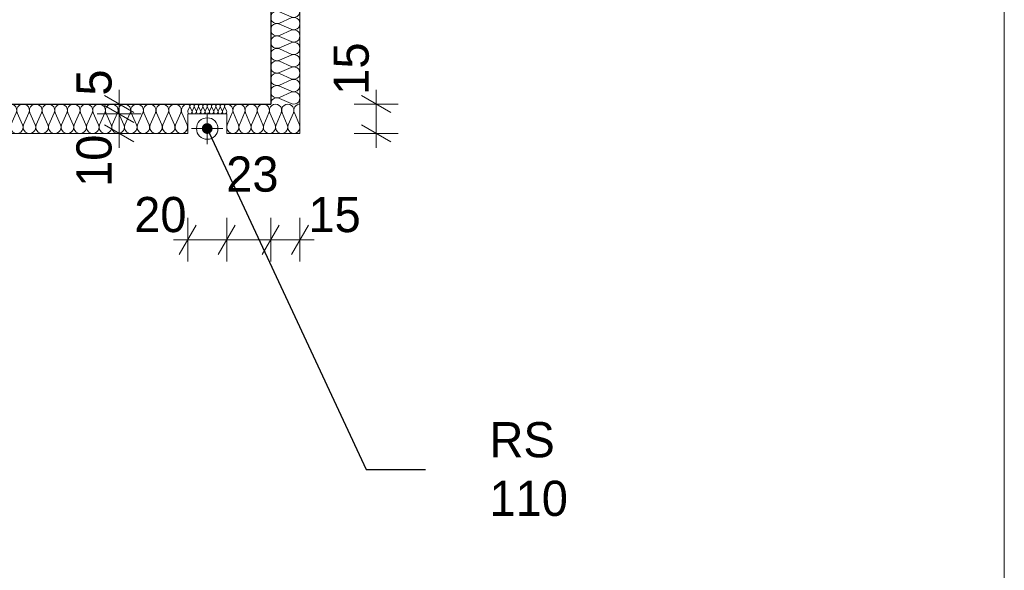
# Model space of a CAD drawing. Extents: x -21260 to 35740, y -2672 to 187028.
# Tile 89 of 120: x 30699 to 35740, y 89081 to 91898. Entities that reach past the tile are written whole.
import ezdxf

# ---------------------------------------------------------------- set-up
doc = ezdxf.new("R2010")
doc.units = 0
doc.header["$MEASUREMENT"] = 0
doc.layers.add('arch izolacje_Nr_Pióra__3', color=7, linetype='Continuous', lineweight=13, true_color=0xff6600)
doc.layers.add('Arch ocieplenie_Nr_Pióra__22', color=7, linetype='Continuous', lineweight=9, true_color=0x7f7f7f)
doc.layers.add('Arch ocieplenie', color=7, linetype='Continuous')
doc.layers.add('Arch wymiary', color=7, linetype='Continuous')
for name, color, linetype, lineweight in [('ARCH TABELA_Nr_Pióra__21', 7, 'Continuous', 13), ('Arch wymiary_Nr_Pióra__5', 7, 'Continuous', 13), ('INWENT ODWODNIENIE_Nr_Pióra__21', 7, 'Continuous', 13), ('INWENT OPISY_Nr_Pióra__21', 7, 'Continuous', 13), ('INWENT.ŚCIANY_Nr_Pióra__1', 7, 'Continuous', 25)]:
    doc.layers.add(name, color=color, linetype=linetype, lineweight=lineweight)
doc.styles.add('GENERATED_STYLE_1', font='txt')
doc.styles.add('GENERATED_STYLE_4', font='txt')
doc.dimstyles.new('GENERATED_STYLE__1', dxfattribs={"dimtxt": 179.999995, "dimasz": 114, "dimexe": 0.18, "dimexo": 0, "dimgap": 0.09, "dimtad": 1, "dimdec": 0, "dimlfac": 0.1, "dimzin": 0, "dimdsep": 46, "dimtxsty": 'GENERATED_STYLE_1', "dimblk": 'ARROWHEAD_2', "dimblk1": 'ARROWHEAD_2', "dimblk2": 'ARROWHEAD_2', "dimcen": 0.09, "dimclrd": 7, "dimclre": 7, "dimclrt": 7, "dimazin": 0, "dimtfac": 1, "dimtdec": 4, "dimtmove": 0, "dimatfit": 3, "dimfxl": 0, "dimtolj": 1, "dimtzin": 0, "dimarcsym": 0})
doc.dimstyles.new('GENERATED_STYLE__2', dxfattribs={"dimtxt": 179.999995, "dimasz": 114, "dimexe": 0.18, "dimexo": 0, "dimgap": 0.09, "dimtad": 1, "dimdec": 0, "dimlfac": 0.1, "dimzin": 0, "dimdsep": 46, "dimtxsty": 'GENERATED_STYLE_1', "dimblk": 'ARROWHEAD_2', "dimblk1": 'ARROWHEAD_2', "dimblk2": 'ARROWHEAD_2', "dimcen": 0.09, "dimclrd": 7, "dimclre": 7, "dimclrt": 7, "dimazin": 0, "dimtfac": 1, "dimtdec": 4, "dimtmove": 2, "dimatfit": 3, "dimfxl": 0, "dimtolj": 1, "dimtzin": 0, "dimarcsym": 0})
doc.dimstyles.new('GENERATED_STYLE__3', dxfattribs={"dimtxt": 179.999995, "dimasz": 114, "dimexe": 0.18, "dimexo": 0, "dimgap": 0.09, "dimtad": 1, "dimtih": 1, "dimtoh": 1, "dimdec": 0, "dimlfac": 0.1, "dimzin": 0, "dimdsep": 46, "dimtxsty": 'GENERATED_STYLE_1', "dimblk": 'ARROWHEAD_2', "dimblk1": 'ARROWHEAD_2', "dimblk2": 'ARROWHEAD_2', "dimcen": 0.09, "dimclrd": 7, "dimclre": 7, "dimclrt": 7, "dimazin": 0, "dimtfac": 1, "dimtdec": 4, "dimtmove": 0, "dimatfit": 3, "dimfxl": 0, "dimtolj": 1, "dimtzin": 0, "dimarcsym": 0})
doc.dimstyles.new('GENERATED_STYLE__6', dxfattribs={"dimtxt": 0.18, "dimasz": 109.44, "dimexe": 0.18, "dimexo": 0.0625, "dimgap": 0.09, "dimtad": 0, "dimtih": 1, "dimtoh": 1, "dimdec": 4, "dimzin": 0, "dimdsep": 46, "dimcen": 0.09, "dimadec": 0, "dimazin": 0, "dimtfac": 1, "dimtdec": 4, "dimtmove": 0, "dimatfit": 3, "dimldrblk": 'ARROWHEAD_11', "dimfxl": 0, "dimtolj": 1, "dimtzin": 0, "dimarcsym": 0})

# ---------------------------------------------------------------- blocks, each defined once
blk = doc.blocks.new('Izolacja cieplna 14_146', base_point=(31984.1, 91465.9))
at = {"layer": 'Arch ocieplenie_Nr_Pióra__22', "linetype": 'Continuous'}
for p, q in [((32028.8, 94416.8), (32089.4, 94443.2)), ((32089.4, 94385.1), (32028.8, 94411.5)), ((32028.8, 94353.4), (32089.4, 94379.8)), ((32089.4, 94321.7), (32028.8, 94348.1)), ((32028.8, 94290), (32089.4, 94316.4)), ((32089.4, 94258.3), (32028.8, 94284.7)), ((32028.8, 94226.6), (32089.4, 94253)), ((32089.4, 94194.9), (32028.8, 94221.3)), ((32028.8, 94163.2), (32089.4, 94189.6)), ((32089.4, 94131.5), (32028.8, 94157.9)), ((32028.8, 94099.8), (32089.4, 94126.2)), ((32089.4, 94068.1), (32028.8, 94094.5)), ((32028.8, 94036.4), (32089.4, 94062.8)), ((32089.4, 94004.7), (32028.8, 94031.1)), ((32028.8, 93973), (32089.4, 93999.4)), ((32089.4, 93941.3), (32028.8, 93967.7)), ((32028.8, 93909.6), (32089.4, 93936)), ((32089.4, 93877.9), (32028.8, 93904.3)), ((32028.8, 93846.2), (32089.4, 93872.6)), ((32089.4, 93814.5), (32028.8, 93840.9)), ((32028.8, 93782.8), (32089.4, 93809.1)), ((32089.4, 93751.1), (32028.8, 93777.4)), ((32028.8, 93719.4), (32089.4, 93745.7)), ((32089.4, 93687.7), (32028.8, 93714)), ((32028.8, 93656), (32089.4, 93682.3)), ((32089.4, 93624.3), (32028.8, 93650.6)), ((32028.8, 93592.6), (32089.4, 93618.9)), ((32089.4, 93560.9), (32028.8, 93587.2)), ((32028.8, 93529.2), (32089.4, 93555.5)), ((32089.4, 93497.5), (32028.8, 93523.8)), ((32028.8, 93465.8), (32089.4, 93492.1)), ((32089.4, 93434), (32028.8, 93460.4)), ((32028.8, 93402.3), (32089.4, 93428.7)), ((32089.4, 93370.6), (32028.8, 93397)), ((32028.8, 93338.9), (32089.4, 93365.3)), ((32089.4, 93307.2), (32028.8, 93333.6)), ((32028.8, 93275.5), (32089.4, 93301.9)), ((32089.4, 93243.8), (32028.8, 93270.2)), ((32028.8, 93212.1), (32089.4, 93238.5)), ((32089.4, 93180.4), (32028.8, 93206.8)), ((32028.8, 93148.7), (32089.4, 93175.1)), ((32089.4, 93117), (32028.8, 93143.4)), ((32028.8, 93085.3), (32089.4, 93111.7)), ((32089.4, 93053.6), (32028.8, 93080)), ((32028.8, 93021.9), (32089.4, 93048.3)), ((32089.4, 92990.2), (32028.8, 93016.6)), ((32028.8, 92958.5), (32089.4, 92984.9)), ((32089.4, 92926.8), (32028.8, 92953.2)), ((32028.8, 92895.1), (32089.4, 92921.5)), ((32089.4, 92863.4), (32028.8, 92889.8)), ((32028.8, 92831.7), (32089.4, 92858.1)), ((32089.4, 92800), (32028.8, 92826.4)), ((32028.8, 92768.3), (32089.4, 92794.7)), ((32089.4, 92736.6), (32028.8, 92763)), ((32028.8, 92704.9), (32089.4, 92731.3)), ((32089.4, 92673.2), (32028.8, 92699.6)), ((32028.8, 92641.5), (32089.4, 92667.9)), ((32089.4, 92609.8), (32028.8, 92636.2)), ((32028.8, 92578.1), (32089.4, 92604.5)), ((32089.4, 92546.4), (32028.8, 92572.8)), ((32028.8, 92514.7), (32089.4, 92541.1)), ((32089.4, 92483), (32028.8, 92509.4)), ((32028.8, 92451.3), (32089.4, 92477.7)), ((32089.4, 92419.6), (32028.8, 92446)), ((32028.8, 92387.9), (32089.4, 92414.3)), ((32089.4, 92356.2), (32028.8, 92382.6)), ((32028.8, 92324.5), (32089.4, 92350.9)), ((32089.4, 92292.8), (32028.8, 92319.1)), ((32028.8, 92261.1), (32089.4, 92287.4)), ((32089.4, 92229.4), (32028.8, 92255.7)), ((32028.8, 92197.7), (32089.4, 92224)), ((32089.4, 92166), (32028.8, 92192.3)), ((32028.8, 92134.3), (32089.4, 92160.6)), ((32089.4, 92102.6), (32028.8, 92128.9)), ((32028.8, 92070.9), (32089.4, 92097.2)), ((32089.4, 92039.2), (32028.8, 92065.5)), ((32028.8, 92007.5), (32089.4, 92033.8)), ((32089.4, 91975.8), (32028.8, 92002.1)), ((32028.8, 91944), (32089.4, 91970.4)), ((32089.4, 91912.3), (32028.8, 91938.7)), ((32028.8, 91880.6), (32089.4, 91907)), ((32089.4, 91848.9), (32028.8, 91875.3)), ((32028.8, 91817.2), (32089.4, 91843.6)), ((32089.4, 91785.5), (32028.8, 91811.9)), ((32028.8, 91753.8), (32089.4, 91780.2)), ((32089.4, 91722.1), (32028.8, 91748.5)), ((32028.8, 91690.4), (32089.4, 91716.8)), ((32089.4, 91658.7), (32028.8, 91685.1)), ((32028.8, 91627), (32089.4, 91653.4)), ((32089.4, 91595.3), (32028.8, 91621.7)), ((32028.8, 91563.6), (32089.4, 91590)), ((32089.4, 91531.9), (32028.8, 91558.3)), ((32028.8, 91500.2), (32089.4, 91526.6)), ((32089.4, 91468.5), (32028.8, 91494.9))]:
    blk.add_line(p, q, dxfattribs=at)
for centre, start_param, end_param in [((32016, 94445.9), 6.283185, 8.266774), ((32102.2, 94414.2), 1.158003, 5.125183), ((32016, 94382.4), 4.299595, 8.266774), ((32102.2, 94350.7), 1.158003, 5.125183), ((32016, 94319), 4.299595, 8.266774), ((32102.2, 94287.3), 1.158003, 5.125183), ((32016, 94255.6), 4.299595, 8.266774), ((32016, 94192.2), 4.299595, 8.266774), ((32102.2, 94223.9), 1.158003, 5.125183), ((32102.2, 94160.5), 1.158003, 5.125183), ((32016, 94128.8), 4.299595, 8.266774), ((32102.2, 94097.1), 1.158003, 5.125183), ((32016, 94065.4), 4.299595, 8.266774), ((32102.2, 94033.7), 1.158003, 5.125183), ((32016, 94002), 4.299595, 8.266774), ((32016, 93938.6), 4.299595, 8.266774), ((32102.2, 93970.3), 1.158003, 5.125183), ((32102.2, 93906.9), 1.158003, 5.125183), ((32016, 93875.2), 4.299595, 8.266774), ((32102.2, 93843.5), 1.158003, 5.125183), ((32016, 93811.8), 4.299595, 8.266774), ((32102.2, 93780.1), 1.158003, 5.125183), ((32016, 93748.4), 4.299595, 8.266774), ((32016, 93685), 4.299595, 8.266774), ((32102.2, 93716.7), 1.158003, 5.125183), ((32102.2, 93653.3), 1.158003, 5.125183), ((32016, 93621.6), 4.299595, 8.266774), ((32102.2, 93589.9), 1.158003, 5.125183), ((32016, 93558.2), 4.299595, 8.266774), ((32102.2, 93526.5), 1.158003, 5.125183), ((32016, 93494.8), 4.299595, 8.266774), ((32016, 93431.4), 4.299595, 8.266774), ((32102.2, 93463.1), 1.158003, 5.125183), ((32102.2, 93399.7), 1.158003, 5.125183), ((32016, 93368), 4.299595, 8.266774), ((32102.2, 93336.3), 1.158003, 5.125183), ((32016, 93304.6), 4.299595, 8.266774), ((32016, 93241.2), 4.299595, 8.266774), ((32102.2, 93272.9), 1.158003, 5.125183), ((32016, 93177.8), 4.299595, 8.266774), ((32102.2, 93209.5), 1.158003, 5.125183), ((32102.2, 93146.1), 1.158003, 5.125183), ((32016, 93114.4), 4.299595, 8.266774), ((32102.2, 93082.7), 1.158003, 5.125183), ((32016, 93051), 4.299595, 8.266774), ((32016, 92987.6), 4.299595, 8.266774), ((32102.2, 93019.3), 1.158003, 5.125183), ((32016, 92924.2), 4.299595, 8.266774), ((32102.2, 92955.9), 1.158003, 5.125183), ((32102.2, 92892.5), 1.158003, 5.125183), ((32016, 92860.7), 4.299595, 8.266774), ((32102.2, 92829), 1.158003, 5.125183), ((32016, 92797.3), 4.299595, 8.266774), ((32016, 92733.9), 4.299595, 8.266774), ((32102.2, 92765.6), 1.158003, 5.125183), ((32016, 92670.5), 4.299595, 8.266774), ((32102.2, 92702.2), 1.158003, 5.125183), ((32102.2, 92638.8), 1.158003, 5.125183), ((32016, 92607.1), 4.299595, 8.266774), ((32102.2, 92575.4), 1.158003, 5.125183), ((32016, 92543.7), 4.299595, 8.266774), ((32016, 92480.3), 4.299595, 8.266774), ((32102.2, 92512), 1.158003, 5.125183), ((32102.2, 92448.6), 1.158003, 5.125183), ((32016, 92416.9), 4.299595, 8.266774), ((32102.2, 92385.2), 1.158003, 5.125183), ((32016, 92353.5), 4.299595, 8.266774), ((32102.2, 92321.8), 1.158003, 5.125183), ((32016, 92290.1), 4.299595, 8.266774), ((32016, 92226.7), 4.299595, 8.266774), ((32102.2, 92258.4), 1.158003, 5.125183), ((32102.2, 92195), 1.158003, 5.125183), ((32016, 92163.3), 4.299595, 8.266774), ((32102.2, 92131.6), 1.158003, 5.125183), ((32016, 92099.9), 4.299595, 8.266774), ((32102.2, 92068.2), 1.158003, 5.125183), ((32016, 92036.5), 4.299595, 8.266774), ((32016, 91973.1), 4.299595, 8.266774), ((32102.2, 92004.8), 1.158003, 5.125183), ((32102.2, 91941.4), 1.158003, 5.125183), ((32016, 91909.7), 4.299595, 8.266774), ((32102.2, 91878), 1.158003, 5.125183), ((32016, 91846.3), 4.299595, 8.266774), ((32102.2, 91814.6), 1.158003, 5.125183), ((32016, 91782.9), 4.299595, 8.266774), ((32016, 91719.5), 4.299595, 8.266774), ((32102.2, 91751.2), 1.158003, 5.125183), ((32102.2, 91687.8), 1.158003, 5.125183), ((32016, 91656.1), 4.299595, 8.266774), ((32102.2, 91624.4), 1.158003, 5.125183), ((32016, 91592.7), 4.299595, 8.266774), ((32102.2, 91561), 1.158003, 5.125183), ((32016, 91529.3), 4.299595, 8.266774), ((32016, 91465.9), 4.299596, 6.283185), ((32102.2, 91497.6), 1.158003, 5.125183)]:
    blk.add_ellipse(centre, major_axis=(-31.9, 0), ratio=0.993744, start_param=start_param, end_param=end_param, dxfattribs=at)
blk = doc.blocks.new('Izolacja cieplna 14_147', base_point=(29874.1, 91465.9))
at = {"layer": 'Arch ocieplenie_Nr_Pióra__22', "linetype": 'Continuous'}
for p, q in [((29876.8, 91360.6), (29903.8, 91421.2)), ((29909.2, 91421.2), (29936.2, 91360.6)), ((29941.6, 91360.6), (29968.6, 91421.2)), ((29974, 91421.2), (30001, 91360.6)), ((30006.4, 91360.6), (30033.4, 91421.2)), ((30038.8, 91421.2), (30065.8, 91360.6)), ((30071.2, 91360.6), (30098.2, 91421.2)), ((30103.6, 91421.2), (30130.6, 91360.6)), ((30136, 91360.6), (30163, 91421.2)), ((30168.4, 91421.2), (30195.4, 91360.6)), ((30200.8, 91360.6), (30227.8, 91421.2)), ((30233.2, 91421.2), (30260.2, 91360.6)), ((30265.6, 91360.6), (30292.6, 91421.2)), ((30298, 91421.2), (30325, 91360.6)), ((30330.4, 91360.6), (30357.4, 91421.2)), ((30362.8, 91421.2), (30389.8, 91360.6)), ((30395.3, 91360.6), (30422.2, 91421.2)), ((30427.7, 91421.2), (30454.6, 91360.6)), ((30460.1, 91360.6), (30487, 91421.2)), ((30492.5, 91421.2), (30519.4, 91360.6)), ((30524.9, 91360.6), (30551.8, 91421.2)), ((30557.3, 91421.2), (30584.2, 91360.6)), ((30589.7, 91360.6), (30616.6, 91421.2)), ((30622.1, 91421.2), (30649, 91360.6)), ((30654.5, 91360.6), (30681.4, 91421.2)), ((30686.9, 91421.2), (30713.8, 91360.6)), ((30719.3, 91360.6), (30746.3, 91421.2)), ((30751.7, 91421.2), (30778.7, 91360.6)), ((30784.1, 91360.6), (30811.1, 91421.2)), ((30816.5, 91421.2), (30843.5, 91360.6)), ((30848.9, 91360.6), (30875.9, 91421.2)), ((30881.3, 91421.2), (30908.3, 91360.6)), ((30913.7, 91360.6), (30940.7, 91421.2)), ((30946.1, 91421.2), (30973.1, 91360.6)), ((30978.5, 91360.6), (31005.5, 91421.2)), ((31010.9, 91421.2), (31037.9, 91360.6)), ((31043.3, 91360.6), (31070.3, 91421.2)), ((31075.7, 91421.2), (31102.7, 91360.6)), ((31108.1, 91360.6), (31135.1, 91421.2)), ((31140.5, 91421.2), (31167.5, 91360.6)), ((31172.9, 91360.6), (31199.9, 91421.2)), ((31205.3, 91421.2), (31232.3, 91360.6)), ((31237.8, 91360.6), (31264.7, 91421.2)), ((31270.2, 91421.2), (31297.1, 91360.6)), ((31302.6, 91360.6), (31329.5, 91421.2)), ((31335, 91421.2), (31361.9, 91360.6)), ((31367.4, 91360.6), (31394.3, 91421.2)), ((31399.8, 91421.2), (31426.7, 91360.6)), ((31432.2, 91360.6), (31459.1, 91421.2)), ((31464.6, 91421.2), (31491.5, 91360.6)), ((31497, 91360.6), (31523.9, 91421.2)), ((31529.4, 91421.2), (31556.3, 91360.6))]:
    blk.add_line(p, q, dxfattribs=at)
for centre, start_param, end_param in [((29874.1, 91434), 5.870392, 7.853982), ((29938.9, 91434), 5.870392, 9.837571), ((30003.7, 91434), 5.870392, 9.837571), ((30068.5, 91434), 5.870392, 9.837571), ((30133.3, 91434), 5.870392, 9.837571), ((30198.1, 91434), 5.870392, 9.837571), ((30262.9, 91434), 5.870392, 9.837571), ((30327.7, 91434), 5.870392, 9.837571), ((30392.5, 91434), 5.870392, 9.837571), ((30457.3, 91434), 5.870392, 9.837571), ((30522.1, 91434), 5.870392, 9.837571), ((30587, 91434), 5.870392, 9.837571), ((30651.8, 91434), 5.870392, 9.837571), ((30716.6, 91434), 5.870392, 9.837571), ((30781.4, 91434), 5.870392, 9.837571), ((30846.2, 91434), 5.870392, 9.837571), ((30911, 91434), 5.870392, 9.837571), ((30975.8, 91434), 5.870392, 9.837571), ((31040.6, 91434), 5.870392, 9.837571), ((31105.4, 91434), 5.870392, 9.837571), ((31170.2, 91434), 5.870392, 9.837571), ((31235, 91434), 5.870392, 9.837571), ((31299.8, 91434), 5.870392, 9.837571), ((31364.6, 91434), 5.870392, 9.837571), ((31429.5, 91434), 5.870392, 9.837571), ((31494.3, 91434), 5.870392, 9.837571), ((31559.1, 91434), 1.570796, 3.554385), ((29906.5, 91347.8), 2.728799, 6.695979), ((29971.3, 91347.8), 2.728799, 6.695979), ((30036.1, 91347.8), 2.728799, 6.695979), ((30100.9, 91347.8), 2.728799, 6.695979), ((30165.7, 91347.8), 2.728799, 6.695979), ((30230.5, 91347.8), 2.728799, 6.695979), ((30295.3, 91347.8), 2.728799, 6.695979), ((30360.1, 91347.8), 2.728799, 6.695979), ((30424.9, 91347.8), 2.728799, 6.695979), ((30489.7, 91347.8), 2.728799, 6.695979), ((30554.5, 91347.8), 2.728799, 6.695979), ((30619.4, 91347.8), 2.728799, 6.695979), ((30684.2, 91347.8), 2.728799, 6.695979), ((30749, 91347.8), 2.728799, 6.695979), ((30813.8, 91347.8), 2.728799, 6.695979), ((30878.6, 91347.8), 2.728799, 6.695979), ((30943.4, 91347.8), 2.728799, 6.695979), ((31008.2, 91347.8), 2.728799, 6.695979), ((31073, 91347.8), 2.728799, 6.695979), ((31137.8, 91347.8), 2.728799, 6.695979), ((31202.6, 91347.8), 2.728799, 6.695979), ((31267.4, 91347.8), 2.728799, 6.695979), ((31332.2, 91347.8), 2.728799, 6.695979), ((31397, 91347.8), 2.728799, 6.695979), ((31461.9, 91347.8), 2.728799, 6.695979), ((31526.7, 91347.8), 2.728799, 6.695979)]:
    blk.add_ellipse(centre, major_axis=(32.4, 0), ratio=0.984504, start_param=start_param, end_param=end_param, dxfattribs=at)
blk = doc.blocks.new('Izolacja cieplna 14_169', base_point=(31759.1, 91465.9))
at = {"layer": 'Arch ocieplenie_Nr_Pióra__22', "linetype": 'Continuous'}
for p, q in [((31569.2, 91451), (31560, 91430.8)), ((31580.4, 91430.8), (31571.1, 91451)), ((31591.5, 91451), (31582.2, 91430.8)), ((31602.6, 91430.8), (31593.3, 91451)), ((31613.7, 91451), (31604.4, 91430.8)), ((31624.8, 91430.8), (31615.6, 91451)), ((31635.9, 91451), (31626.7, 91430.8)), ((31647, 91430.8), (31637.8, 91451)), ((31658.1, 91451), (31648.9, 91430.8)), ((31669.2, 91430.8), (31660, 91451)), ((31680.4, 91451), (31671.1, 91430.8)), ((31691.5, 91430.8), (31682.2, 91451)), ((31702.6, 91451), (31693.3, 91430.8)), ((31713.7, 91430.8), (31704.4, 91451)), ((31724.8, 91451), (31715.6, 91430.8)), ((31735.9, 91430.8), (31726.7, 91451)), ((31747, 91451), (31737.8, 91430.8)), ((31758.1, 91430.8), (31748.9, 91451))]:
    blk.add_line(p, q, dxfattribs=at)
for centre, start_param, end_param in [((31559.1, 91455.2), 2.7288, 4.712389), ((31581.3, 91455.2), 2.7288, 6.695979), ((31603.5, 91455.2), 2.7288, 6.695979), ((31625.7, 91455.2), 2.7288, 6.695979), ((31648, 91455.2), 2.7288, 6.695979), ((31670.2, 91455.2), 2.7288, 6.695979), ((31692.4, 91455.2), 2.7288, 6.695979), ((31714.6, 91455.2), 2.7288, 6.695979), ((31736.8, 91455.2), 2.7288, 6.695979), ((31759.1, 91455.2), 4.712389, 6.695979), ((31570.2, 91426.5), 5.870392, 9.837571), ((31592.4, 91426.5), 5.870392, 9.837571), ((31614.6, 91426.5), 5.870392, 9.837571), ((31636.8, 91426.5), 5.870392, 9.837571), ((31659.1, 91426.5), 5.870392, 9.837571), ((31681.3, 91426.5), 5.870392, 9.837571), ((31703.5, 91426.5), 5.870392, 9.837571), ((31725.7, 91426.5), 5.870392, 9.837571), ((31748, 91426.5), 5.870392, 9.837571)]:
    blk.add_ellipse(centre, major_axis=(-11.1, 0), ratio=0.957051, start_param=start_param, end_param=end_param, dxfattribs=at)
blk = doc.blocks.new('Izolacja cieplna 14_170', base_point=(32134.1, 91465.9))
at = {"layer": 'Arch ocieplenie_Nr_Pióra__22', "linetype": 'Continuous'}
for p, q in [((31787.7, 91421.2), (31761.7, 91360.6)), ((31818.9, 91360.6), (31792.9, 91421.2)), ((31850.2, 91421.2), (31824.2, 91360.6)), ((31881.4, 91360.6), (31855.4, 91421.2)), ((31912.7, 91421.2), (31886.7, 91360.6)), ((31943.9, 91360.6), (31917.9, 91421.2)), ((31975.2, 91421.2), (31949.2, 91360.6)), ((32006.4, 91360.6), (31980.4, 91421.2)), ((32037.7, 91421.2), (32011.7, 91360.6)), ((32068.9, 91360.6), (32042.9, 91421.2)), ((32100.2, 91421.2), (32074.2, 91360.6)), ((32131.4, 91360.6), (32105.4, 91421.2))]:
    blk.add_line(p, q, dxfattribs=at)
for centre, start_param, end_param in [((31759.1, 91434), 1.158004, 3.141593), ((31821.6, 91434), 1.158004, 5.125183), ((31884.1, 91434), 1.158004, 5.125183), ((31946.6, 91434), 1.158004, 5.125183), ((32009.1, 91434), 1.158004, 5.125183), ((32071.6, 91434), 1.158004, 5.125183), ((32134.1, 91434), 3.141593, 5.125182), ((31790.3, 91347.8), 4.299595, 8.266775), ((31852.8, 91347.8), 4.299595, 8.266775), ((31915.3, 91347.8), 4.299595, 8.266775), ((31977.8, 91347.8), 4.299595, 8.266775), ((32040.3, 91347.8), 4.299595, 8.266775), ((32102.8, 91347.8), 4.299595, 8.266775)]:
    blk.add_ellipse(centre, major_axis=(0, -31.9), ratio=0.979574, start_param=start_param, end_param=end_param, dxfattribs=at)
blk = doc.blocks.new('*D693')
at = {"layer": 'Arch wymiary_Nr_Pióra__5', "linetype": 'Continuous'}
for p, q in [((31602.4, 90847.4), (31515.8, 90697.4)), ((31559.1, 90659.9), (31559.1, 90884.9)), ((31802.4, 90847.4), (31715.8, 90697.4)), ((31759.1, 90659.9), (31759.1, 90884.9)), ((31485.7, 90772.4), (31559.1, 90772.4)), ((31559.1, 90772.4), (31759.1, 90772.4))]:
    blk.add_line(p, q, dxfattribs=at)
at = {"layer": 'Arch wymiary_Nr_Pióra__5', "char_height": 180, "attachment_point": 7, "style": 'GENERATED_STYLE_1'}
for s, insert in [('{23}', (31756.4, 91015.4)), ('{20}', (31285.3, 90808.4)), ('{15}', (32177.4, 90808.4))]:
    blk.add_mtext(s, dxfattribs=dict(at, insert=insert))
blk = doc.blocks.new('ARROWHEAD_2')
at = {"color": 0, "linetype": 'Continuous', "lineweight": 0}
for p, q in [((-0.378, -0.655), (0.378, 0.655)), ((0, 0), (-1, 0))]:
    blk.add_line(p, q, dxfattribs=at)
blk = doc.blocks.new('*D694')
at = {"layer": 'Arch wymiary_Nr_Pióra__5', "linetype": 'Continuous'}
for p, q in [((31802.4, 90847.4), (31715.8, 90697.4)), ((31759.1, 90659.9), (31759.1, 90884.9)), ((32027.4, 90847.4), (31940.8, 90697.4)), ((31984.1, 90659.9), (31984.1, 90884.9)), ((31759.1, 90772.4), (31984.1, 90772.4))]:
    blk.add_line(p, q, dxfattribs=at)
at = {"layer": 'Arch wymiary_Nr_Pióra__5', "char_height": 180, "attachment_point": 7, "style": 'GENERATED_STYLE_1'}
for s, insert in [('{23}', (31756.4, 91015.4)), ('{20}', (31285.3, 90808.4)), ('{15}', (32177.4, 90808.4))]:
    blk.add_mtext(s, dxfattribs=dict(at, insert=insert))
blk = doc.blocks.new('*D695')
at = {"layer": 'Arch wymiary_Nr_Pióra__5', "linetype": 'Continuous'}
for p, q in [((32027.4, 90847.4), (31940.8, 90697.4)), ((31984.1, 90659.9), (31984.1, 90884.9)), ((32090.8, 90697.4), (32177.4, 90847.4)), ((32134.1, 90659.9), (32134.1, 90884.9)), ((31984.1, 90772.4), (32134.1, 90772.4)), ((32134.1, 90772.4), (32207.4, 90772.4))]:
    blk.add_line(p, q, dxfattribs=at)
at = {"layer": 'Arch wymiary_Nr_Pióra__5', "char_height": 180, "attachment_point": 7, "style": 'GENERATED_STYLE_1'}
for s, insert in [('{23}', (31756.4, 91015.4)), ('{20}', (31285.3, 90808.4)), ('{15}', (32177.4, 90808.4))]:
    blk.add_mtext(s, dxfattribs=dict(at, insert=insert))
blk = doc.blocks.new('*D696')
at = {"layer": 'Arch wymiary_Nr_Pióra__5', "linetype": 'Continuous'}
for p, q in [((31282.9, 91372.6), (31132.9, 91459.2)), ((31320.4, 91415.9), (31095.4, 91415.9)), ((31207.9, 91315.9), (31207.9, 91415.9)), ((31132.9, 91359.2), (31282.9, 91272.6)), ((31320.4, 91315.9), (31095.4, 91315.9)), ((31207.9, 91242.5), (31207.9, 91315.9))]:
    blk.add_line(p, q, dxfattribs=at)
at = {"layer": 'Arch wymiary_Nr_Pióra__5', "char_height": 180, "attachment_point": 7, "rotation": 90, "style": 'GENERATED_STYLE_1'}
for s, insert in [('{5}', (31171.9, 91509.2)), ('{10}', (31171.9, 91042.1))]:
    blk.add_mtext(s, dxfattribs=dict(at, insert=insert))
blk = doc.blocks.new('*D697')
at = {"layer": 'Arch wymiary_Nr_Pióra__5', "linetype": 'Continuous'}
for p, q in [((31132.9, 91509.2), (31282.9, 91422.6)), ((31207.9, 91465.9), (31207.9, 91539.2)), ((31320.4, 91465.9), (31095.4, 91465.9)), ((31282.9, 91372.6), (31132.9, 91459.2)), ((31207.9, 91415.9), (31207.9, 91465.9)), ((31320.4, 91415.9), (31095.4, 91415.9))]:
    blk.add_line(p, q, dxfattribs=at)
at = {"layer": 'Arch wymiary_Nr_Pióra__5', "char_height": 180, "attachment_point": 7, "rotation": 90, "style": 'GENERATED_STYLE_1'}
for s, insert in [('{5}', (31171.9, 91509.2)), ('{10}', (31171.9, 91042.1))]:
    blk.add_mtext(s, dxfattribs=dict(at, insert=insert))
blk = doc.blocks.new('*D698')
at = {"layer": 'Arch wymiary_Nr_Pióra__5', "linetype": 'Continuous'}
for p, q in [((32599.5, 91422.6), (32449.5, 91509.2)), ((32524.5, 91465.9), (32524.5, 91539.2)), ((32637, 91465.9), (32412, 91465.9)), ((32524.5, 91315.9), (32524.5, 91465.9)), ((32449.5, 91359.2), (32599.5, 91272.6)), ((32637, 91315.9), (32412, 91315.9)), ((32524.5, 91242.5), (32524.5, 91315.9))]:
    blk.add_line(p, q, dxfattribs=at)
at = {"layer": 'Arch wymiary_Nr_Pióra__5', "insert": (32488.5, 91513.7), "char_height": 180, "attachment_point": 7, "rotation": 90, "style": 'GENERATED_STYLE_1'}
blk.add_mtext('{15}', dxfattribs=at)
blk = doc.blocks.new('ARROWHEAD_11')
at = {"color": 0, "linetype": 'Continuous', "lineweight": 0}
blk.add_line((0, 0), (-1, 0), dxfattribs=at)
at = {"color": 0, "linetype": 'Continuous', "lineweight": 0, "const_width": 0.25, "flags": 128}
blk.add_lwpolyline([(-0.125, 0, 1), (0.125, 0, 1)], format="xyb", close=True, dxfattribs=at)

msp = doc.modelspace()

# ---------------------------------------------------------------- linework, layer by layer
at = {"layer": 'arch izolacje_Nr_Pióra__3', "linetype": 'Continuous'}
for p, q in [((32134.1, 103245.9), (32134.1, 91315.9)), ((32134.1, 91315.9), (32134.1, 94445.9)), ((31759.1, 91415.9), (31559.1, 91415.9)), ((31559.1, 91315.9), (31559.1, 91415.9)), ((31759.1, 91315.9), (31759.1, 91415.9)), ((31559.1, 91315.9), (15939.1, 91315.9)), ((29874.1, 91315.9), (31559.1, 91315.9)), ((32134.1, 91315.9), (31759.1, 91315.9)), ((31759.1, 91315.9), (32134.1, 91315.9))]:
    msp.add_line(p, q, dxfattribs=at)
at = {"layer": 'ARCH TABELA_Nr_Pióra__21', "linetype": 'Continuous'}
msp.add_line((35740.1, 107028.4), (35740.1, 77328.4), dxfattribs=at)
at = {"layer": 'INWENT ODWODNIENIE_Nr_Pióra__21', "linetype": 'Continuous'}
for p, q in [((31659.1, 91260.9), (31659.1, 91420.9)), ((31579.1, 91340.9), (31739.1, 91340.9))]:
    msp.add_line(p, q, dxfattribs=at)
msp.add_circle((31659.1, 91340.9), 55, dxfattribs=at)
at = {"layer": 'INWENT.ŚCIANY_Nr_Pióra__1', "linetype": 'Continuous'}
for p in [(31984.1, 94425.9), (29894.1, 91465.9)]:
    msp.add_line(p, (31984.1, 91465.9), dxfattribs=at)

# ---------------------------------------------------------------- block references
at = {"layer": 'Arch ocieplenie', "color": 104, "linetype": 'Continuous', "lineweight": 9, "true_color": 0x029e21}
for name, p in [('Izolacja cieplna 14_146', (31984.1, 91465.9)), ('Izolacja cieplna 14_147', (29874.1, 91465.9)), ('Izolacja cieplna 14_169', (31759.1, 91465.9)), ('Izolacja cieplna 14_170', (32134.1, 91465.9))]:
    msp.add_blockref(name, p, dxfattribs=at)

# ---------------------------------------------------------------- texts
at = {"layer": 'INWENT OPISY_Nr_Pióra__21', "linetype": 'Continuous', "insert": (33104.2, 89597.9), "char_height": 180, "width": 692.895, "attachment_point": 4, "style": 'GENERATED_STYLE_4'}
msp.add_mtext('{RS 110}', dxfattribs=at)

# ---------------------------------------------------------------- dimensions: what is measured, and where the dimension line sits
at = {"layer": 'Arch wymiary', "linetype": 'Continuous'}
for base, p1, p2, dimstyle, picture, middle in [((32524.5, 91315.9), (32134.1, 91315.9), (31984.1, 91465.9), 'GENERATED_STYLE__2', '*D698', (32398.5, 91650.3)), ((31207.9, 91315.9), (31559.1, 91315.9), (31559.1, 91415.9), 'GENERATED_STYLE__1', '*D696', (31081.9, 91178.7)), ((31207.9, 91315.9), (31559.1, 91415.9), (31311.1, 91465.9), 'GENERATED_STYLE__1', '*D697', (31081.9, 91577.5))]:
    dim = msp.add_linear_dim(base=base, p1=p1, p2=p2, angle=90, dimstyle=dimstyle, dxfattribs=at)
    dim.commit()
    dim.dimension.update_dxf_attribs({"geometry": picture, "text_midpoint": middle})
for base, p1, p2, picture, middle in [((31559.0699, 90772.4408), (31759.0696, 91315.8534), (31984.0702, 91465.8551), '*D694', (31892.9638, 91105.4408)), ((31559.1, 90772.4), (31984.1, 91465.9), (32134.1, 91315.9), '*D695', (32314, 90898.4)), ((31559.1, 90772.4), (31559.1, 91315.9), (31759.1, 91315.9), '*D693', (31421.9, 90898.4))]:
    dim = msp.add_linear_dim(base=base, p1=p1, p2=p2, dimstyle='GENERATED_STYLE__3', dxfattribs=at)
    dim.commit()
    dim.dimension.update_dxf_attribs({"geometry": picture, "text_midpoint": middle})

# ---------------------------------------------------------------- leaders
at = {"layer": 'INWENT OPISY_Nr_Pióra__21', "linetype": 'Continuous', "annotation_type": 0, "has_hookline": 1, "hookline_direction": 1, "text_width": 437.1}
msp.add_leader([(31659.1, 91340.9), (32473.4, 89597), (32776.5, 89597)], dimstyle='GENERATED_STYLE__6', dxfattribs=at)

doc.saveas('drawing.dxf')
